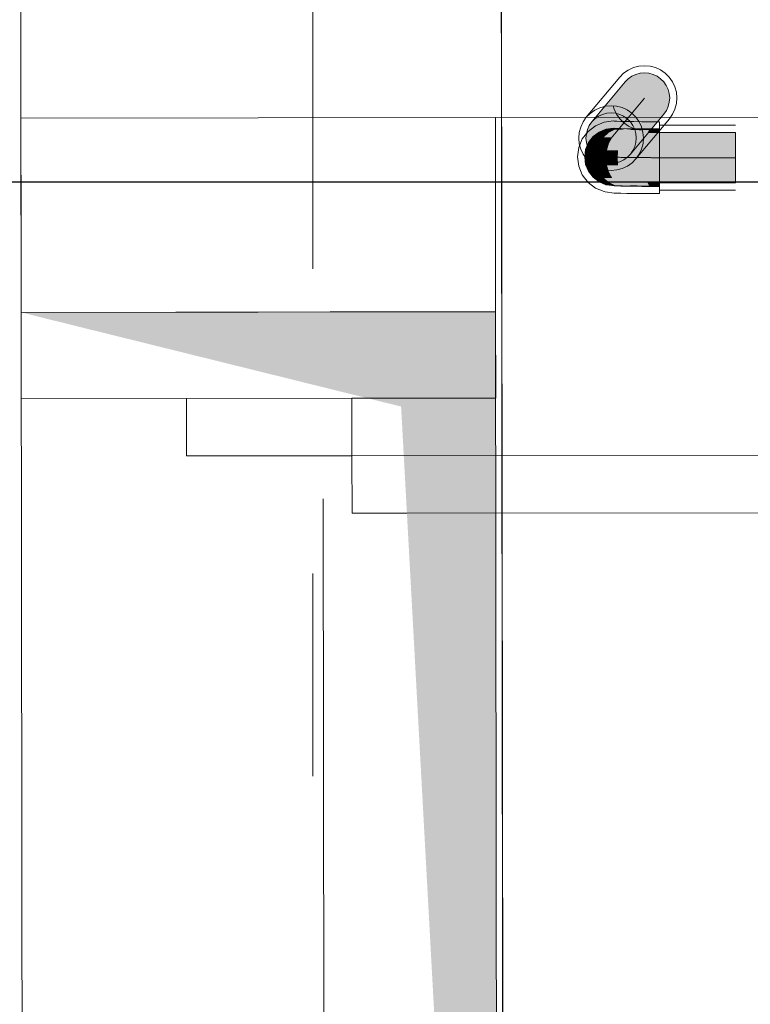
# Model space of a CAD drawing. Header units: millimetres. Extents: x 11681 to 15516, y 25095 to 29743.
# Tile 84 of 96: x 12904 to 12955, y 28043 to 28112. Entities that reach past the tile are written whole.
import ezdxf
from ezdxf.lldxf.tags import DXFTag

# ---------------------------------------------------------------- set-up
doc = ezdxf.new("R2010")
doc.units = ezdxf.units.MM
doc.linetypes.add('Przerywana podwójnie', pattern=[109.361107, 52.916665, -21.166666, 14.111111, -21.166666])
doc.linetypes.add('Wipeout_Contour', pattern=[100, 0, -100])
for name, color, linetype, lineweight, true_color in [('153-Z Wodociągi_Nr_pióra__108', 7, 'Continuous', 20, 0x42bda7), ('153-Z Wodociągi_Nr_pióra__95', 7, 'Continuous', 20, 0x7c7c7c), ('410-K Osie główne_Nr_pióra__95', 7, 'Continuous', 0, 0x7c7c7c), ('420-K Ściany_Nr_pióra__95', 7, 'Continuous', 13, 0x7c7c7c), ('460 - Stropy_Nr_pióra__95', 7, 'Continuous', 13, 0x7c7c7c), ('Nowe_420-K Ściany_Nr_pióra__95', 7, 'Continuous', 20, 0x7c7c7c), ('Nowe_460 - Stropy_Nr_pióra__95', 7, 'Continuous', 13, 0x7c7c7c), ('Nowe_Drzwi Archicad_Nr_pióra__95', 7, 'Continuous', 20, 0x7c7c7c)]:
    doc.layers.add(name, color=color, linetype=linetype, lineweight=lineweight, true_color=true_color)
doc.layers.add('420-K Ściany', color=7, linetype='Continuous')
doc.layers.add('IS_Zimna_woda', color=5, linetype='SOLID', lineweight=30)
doc.layers.add('XREF', color=8, linetype='Continuous', lineweight=9)
tags = doc.linetypes.add('SOLID', pattern=[10, 10, 0]).pattern_tags.tags
tags[6:7] = [DXFTag(74, 4), DXFTag(75, 0), DXFTag(340, '0'), DXFTag(46, 0.0), DXFTag(50, 0.0), DXFTag(44, 0.0), DXFTag(45, 0.0)]
tags[4:5] = [DXFTag(74, 4), DXFTag(75, 0), DXFTag(340, '0'), DXFTag(46, 0.0), DXFTag(50, 0.0), DXFTag(44, 0.0), DXFTag(45, 0.0)]

# ---------------------------------------------------------------- blocks, each defined once
blk = doc.blocks.new('parter 2025.10.15')
at = {"layer": '153-Z Wodociągi_Nr_pióra__108', "linetype": 'Continuous', "lineweight": 5}
for points in [[(662.488, 2714.543), (662.792, 2714.57), (665.114, 2717.354), (664.81, 2717.327)], [(662.488, 2714.543), (662.792, 2714.57), (665.114, 2717.354), (664.81, 2717.327)], [(662.792, 2714.57), (663.096, 2714.544), (665.418, 2717.328), (665.114, 2717.354)], [(662.792, 2714.57), (663.096, 2714.544), (665.418, 2717.328), (665.114, 2717.354)], [(661.453, 2713.941), (661.668, 2714.158), (663.991, 2716.942), (663.776, 2716.725)], [(661.453, 2713.941), (661.668, 2714.158), (663.991, 2716.942), (663.776, 2716.725)], [(661.668, 2714.158), (661.917, 2714.333), (664.24, 2717.117), (663.991, 2716.942)], [(661.668, 2714.158), (661.917, 2714.333), (664.24, 2717.117), (663.991, 2716.942)], [(661.917, 2714.333), (662.193, 2714.463), (664.516, 2717.247), (664.24, 2717.117)], [(661.917, 2714.333), (662.193, 2714.463), (664.516, 2717.247), (664.24, 2717.117)], [(662.193, 2714.463), (662.488, 2714.543), (664.81, 2717.327), (664.516, 2717.247)], [(662.193, 2714.463), (662.488, 2714.543), (664.81, 2717.327), (664.516, 2717.247)], [(663.096, 2714.544), (663.39, 2714.466), (665.713, 2717.25), (665.418, 2717.328)], [(663.096, 2714.544), (663.39, 2714.466), (665.713, 2717.25), (665.418, 2717.328)], [(663.39, 2714.466), (663.667, 2714.338), (665.99, 2717.122), (665.713, 2717.25)], [(663.39, 2714.466), (663.667, 2714.338), (665.99, 2717.122), (665.713, 2717.25)], [(663.667, 2714.338), (663.918, 2714.164), (666.24, 2716.948), (665.99, 2717.122)], [(663.667, 2714.338), (663.918, 2714.164), (666.24, 2716.948), (665.99, 2717.122)], [(663.918, 2714.164), (664.134, 2713.949), (666.456, 2716.733), (666.24, 2716.948)], [(663.918, 2714.164), (664.134, 2713.949), (666.456, 2716.733), (666.24, 2716.948)], [(664.134, 2713.949), (664.31, 2713.699), (666.632, 2716.483), (666.456, 2716.733)], [(664.134, 2713.949), (664.31, 2713.699), (666.632, 2716.483), (666.456, 2716.733)], [(664.31, 2713.699), (664.439, 2713.423), (666.762, 2716.207), (666.632, 2716.483)], [(664.31, 2713.699), (664.439, 2713.423), (666.762, 2716.207), (666.632, 2716.483)], [(664.439, 2713.423), (664.519, 2713.129), (666.842, 2715.913), (666.762, 2716.207)], [(664.439, 2713.423), (664.519, 2713.129), (666.842, 2715.913), (666.762, 2716.207)], [(664.521, 2712.521), (664.443, 2712.226), (666.765, 2715.01), (666.843, 2715.305)], [(664.521, 2712.521), (664.443, 2712.226), (666.765, 2715.01), (666.843, 2715.305)], [(664.519, 2713.129), (664.547, 2712.825), (666.869, 2715.609), (666.842, 2715.913)], [(664.519, 2713.129), (664.547, 2712.825), (666.869, 2715.609), (666.842, 2715.913)], [(664.547, 2712.825), (664.521, 2712.521), (666.843, 2715.305), (666.869, 2715.609)], [(664.547, 2712.825), (664.521, 2712.521), (666.843, 2715.305), (666.869, 2715.609)], [(664.315, 2711.95), (664.141, 2711.699), (666.463, 2714.483), (666.637, 2714.733)], [(664.315, 2711.95), (664.141, 2711.699), (666.463, 2714.483), (666.637, 2714.733)], [(664.443, 2712.226), (664.315, 2711.95), (666.637, 2714.733), (666.765, 2715.01)], [(664.443, 2712.226), (664.315, 2711.95), (666.637, 2714.733), (666.765, 2715.01)], [(662.488, 2714.543), (661.047, 2712.816), (661.074, 2712.512), (662.792, 2714.57)], [(662.488, 2714.543), (661.047, 2712.816), (661.074, 2712.512), (662.792, 2714.57)], [(661.047, 2712.816), (662.488, 2714.543), (662.193, 2714.463), (661.073, 2713.119)], [(661.047, 2712.816), (662.488, 2714.543), (662.193, 2714.463), (661.073, 2713.119)], [(661.073, 2713.119), (662.193, 2714.463), (661.917, 2714.333), (661.151, 2713.414)], [(661.073, 2713.119), (662.193, 2714.463), (661.917, 2714.333), (661.151, 2713.414)], [(662.792, 2714.57), (661.074, 2712.512), (661.154, 2712.217), (663.096, 2714.544)], [(662.792, 2714.57), (661.074, 2712.512), (661.154, 2712.217), (663.096, 2714.544)], [(661.151, 2713.414), (661.917, 2714.333), (661.668, 2714.158), (661.279, 2713.691)], [(661.151, 2713.414), (661.917, 2714.333), (661.668, 2714.158), (661.279, 2713.691)], [(663.096, 2714.544), (661.154, 2712.217), (661.284, 2711.941), (663.39, 2714.466)], [(663.096, 2714.544), (661.154, 2712.217), (661.284, 2711.941), (663.39, 2714.466)], [(661.279, 2713.691), (661.668, 2714.158), (661.453, 2713.941)], [(661.279, 2713.691), (661.668, 2714.158), (661.453, 2713.941)], [(663.39, 2714.466), (661.284, 2711.941), (661.46, 2711.692), (663.667, 2714.338)], [(663.39, 2714.466), (661.284, 2711.941), (661.46, 2711.692), (663.667, 2714.338)], [(663.667, 2714.338), (661.46, 2711.692), (661.676, 2711.477), (663.918, 2714.164)], [(663.667, 2714.338), (661.46, 2711.692), (661.676, 2711.477), (663.918, 2714.164)], [(663.918, 2714.164), (661.676, 2711.477), (661.926, 2711.303), (664.134, 2713.949)], [(663.918, 2714.164), (661.676, 2711.477), (661.926, 2711.303), (664.134, 2713.949)], [(664.134, 2713.949), (661.926, 2711.303), (662.203, 2711.174), (664.31, 2713.699)], [(664.134, 2713.949), (661.926, 2711.303), (662.203, 2711.174), (664.31, 2713.699)], [(661.957, 2713.241), (661.543, 2712.923), (661.621, 2712.908), (662.028, 2713.227)], [(661.957, 2713.241), (661.543, 2712.923), (661.621, 2712.908), (662.028, 2713.227)], [(661.957, 2713.241), (662.028, 2713.227), (662.502, 2713.429), (662.439, 2713.44)], [(661.957, 2713.241), (662.028, 2713.227), (662.502, 2713.429), (662.439, 2713.44)], [(662.502, 2713.429), (662.028, 2713.227), (662.26, 2713.215), (662.708, 2713.417)], [(662.502, 2713.429), (662.028, 2713.227), (662.26, 2713.215), (662.708, 2713.417)], [(664.31, 2713.699), (662.203, 2711.174), (662.498, 2711.096), (664.439, 2713.423)], [(664.31, 2713.699), (662.203, 2711.174), (662.498, 2711.096), (664.439, 2713.423)], [(662.26, 2713.215), (662.645, 2713.203), (663.048, 2713.407), (662.708, 2713.417)], [(662.26, 2713.215), (662.645, 2713.203), (663.048, 2713.407), (662.708, 2713.417)], [(662.502, 2713.429), (663.011, 2713.498), (662.957, 2713.508), (662.439, 2713.44)], [(662.502, 2713.429), (663.011, 2713.498), (662.957, 2713.508), (662.439, 2713.44)], [(664.439, 2713.423), (662.498, 2711.096), (662.802, 2711.071), (664.519, 2713.129)], [(664.439, 2713.423), (662.498, 2711.096), (662.802, 2711.071), (664.519, 2713.129)], [(663.011, 2713.498), (662.502, 2713.429), (662.708, 2713.417), (663.188, 2713.488)], [(663.011, 2713.498), (662.502, 2713.429), (662.708, 2713.417), (663.188, 2713.488)], [(663.167, 2713.193), (663.51, 2713.398), (663.048, 2713.407), (662.645, 2713.203)], [(663.167, 2713.193), (663.51, 2713.398), (663.048, 2713.407), (662.645, 2713.203)], [(662.708, 2713.417), (663.048, 2713.407), (663.481, 2713.48), (663.188, 2713.488)], [(662.708, 2713.417), (663.048, 2713.407), (663.481, 2713.48), (663.188, 2713.488)], [(662.957, 2713.508), (663.011, 2713.498), (663.049, 2713.496)], [(662.957, 2713.508), (663.011, 2713.498), (663.049, 2713.496)], [(663.048, 2713.407), (663.51, 2713.398), (663.879, 2713.472), (663.481, 2713.48)], [(663.048, 2713.407), (663.51, 2713.398), (663.879, 2713.472), (663.481, 2713.48)], [(663.51, 2713.398), (663.167, 2713.193), (663.806, 2713.184), (664.076, 2713.39)], [(663.51, 2713.398), (663.167, 2713.193), (663.806, 2713.184), (664.076, 2713.39)], [(663.51, 2713.398), (664.076, 2713.39), (664.365, 2713.465), (663.879, 2713.472)], [(663.51, 2713.398), (664.076, 2713.39), (664.365, 2713.465), (663.879, 2713.472)], [(664.076, 2713.39), (663.806, 2713.184), (664.536, 2713.178), (664.722, 2713.385)], [(664.076, 2713.39), (663.806, 2713.184), (664.536, 2713.178), (664.722, 2713.385)], [(664.076, 2713.39), (664.722, 2713.385), (664.922, 2713.46), (664.365, 2713.465)], [(664.076, 2713.39), (664.722, 2713.385), (664.922, 2713.46), (664.365, 2713.465)], [(664.722, 2713.385), (664.536, 2713.178), (665.33, 2713.174), (665.425, 2713.381)], [(664.722, 2713.385), (664.536, 2713.178), (665.33, 2713.174), (665.425, 2713.381)], [(664.922, 2713.46), (664.722, 2713.385), (665.425, 2713.381), (665.527, 2713.457)], [(664.922, 2713.46), (664.722, 2713.385), (665.425, 2713.381), (665.527, 2713.457)], [(666.157, 2713.173), (666.157, 2713.38), (665.425, 2713.381), (665.33, 2713.174)], [(666.157, 2713.173), (666.157, 2713.38), (665.425, 2713.381), (665.33, 2713.174)], [(665.527, 2713.457), (665.425, 2713.381), (666.157, 2713.38), (666.157, 2713.456)], [(665.527, 2713.457), (665.425, 2713.381), (666.157, 2713.38), (666.157, 2713.456)], [(661.543, 2712.923), (661.225, 2712.509), (661.308, 2712.493), (661.621, 2712.908)], [(661.543, 2712.923), (661.225, 2712.509), (661.308, 2712.493), (661.621, 2712.908)], [(661.621, 2712.908), (661.308, 2712.493), (661.581, 2712.478), (661.876, 2712.894)], [(661.621, 2712.908), (661.308, 2712.493), (661.581, 2712.478), (661.876, 2712.894)], [(662.033, 2712.464), (662.299, 2712.881), (661.876, 2712.894), (661.581, 2712.478)], [(662.033, 2712.464), (662.299, 2712.881), (661.876, 2712.894), (661.581, 2712.478)], [(661.621, 2712.908), (661.876, 2712.894), (662.26, 2713.215), (662.028, 2713.227)], [(661.621, 2712.908), (661.876, 2712.894), (662.26, 2713.215), (662.028, 2713.227)], [(662.26, 2713.215), (661.876, 2712.894), (662.299, 2712.881), (662.645, 2713.203)], [(662.26, 2713.215), (661.876, 2712.894), (662.299, 2712.881), (662.645, 2713.203)], [(662.033, 2712.464), (662.646, 2712.452), (662.872, 2712.87), (662.299, 2712.881)], [(662.033, 2712.464), (662.646, 2712.452), (662.872, 2712.87), (662.299, 2712.881)], [(662.299, 2712.881), (662.872, 2712.87), (663.167, 2713.193), (662.645, 2713.203)], [(662.299, 2712.881), (662.872, 2712.87), (663.167, 2713.193), (662.645, 2713.203)], [(662.646, 2712.452), (663.396, 2712.442), (663.574, 2712.861), (662.872, 2712.87)], [(662.646, 2712.452), (663.396, 2712.442), (663.574, 2712.861), (662.872, 2712.87)], [(664.519, 2713.129), (662.802, 2711.071), (663.106, 2711.098), (664.547, 2712.825)], [(664.519, 2713.129), (662.802, 2711.071), (663.106, 2711.098), (664.547, 2712.825)], [(662.872, 2712.87), (663.574, 2712.861), (663.806, 2713.184), (663.167, 2713.193)], [(662.872, 2712.87), (663.574, 2712.861), (663.806, 2713.184), (663.167, 2713.193)], [(664.547, 2712.825), (663.106, 2711.098), (663.4, 2711.178), (664.521, 2712.521)], [(664.547, 2712.825), (663.106, 2711.098), (663.4, 2711.178), (664.521, 2712.521)], [(663.574, 2712.861), (663.396, 2712.442), (664.254, 2712.435), (664.377, 2712.854)], [(663.574, 2712.861), (663.396, 2712.442), (664.254, 2712.435), (664.377, 2712.854)], [(663.574, 2712.861), (664.377, 2712.854), (664.536, 2713.178), (663.806, 2713.184)], [(663.574, 2712.861), (664.377, 2712.854), (664.536, 2713.178), (663.806, 2713.184)], [(664.377, 2712.854), (664.254, 2712.435), (665.186, 2712.43), (665.249, 2712.85)], [(664.377, 2712.854), (664.254, 2712.435), (665.186, 2712.43), (665.249, 2712.85)], [(664.377, 2712.854), (665.249, 2712.85), (665.33, 2713.174), (664.536, 2713.178)], [(664.377, 2712.854), (665.249, 2712.85), (665.33, 2713.174), (664.536, 2713.178)], [(665.186, 2712.43), (666.157, 2712.429), (666.157, 2712.848), (665.249, 2712.85)], [(665.186, 2712.43), (666.157, 2712.429), (666.157, 2712.848), (665.249, 2712.85)], [(665.249, 2712.85), (666.157, 2712.848), (666.157, 2713.173), (665.33, 2713.174)], [(665.249, 2712.85), (666.157, 2712.848), (666.157, 2713.173), (665.33, 2713.174)], [(671.438, 2709.707), (671.438, 2713.207), (666.157, 2713.207), (666.157, 2709.707)], [(671.438, 2709.707), (671.438, 2713.207), (666.157, 2713.207), (666.157, 2709.707)], [(661.025, 2712.027), (660.957, 2711.509), (661.045, 2711.493), (661.112, 2712.01)], [(661.025, 2712.027), (660.957, 2711.509), (661.045, 2711.493), (661.112, 2712.01)], [(661.025, 2712.027), (661.112, 2712.01), (661.308, 2712.493), (661.225, 2712.509)], [(661.025, 2712.027), (661.112, 2712.01), (661.308, 2712.493), (661.225, 2712.509)], [(661.045, 2711.493), (661.333, 2711.477), (661.396, 2711.995), (661.112, 2712.01)], [(661.045, 2711.493), (661.333, 2711.477), (661.396, 2711.995), (661.112, 2712.01)], [(661.308, 2712.493), (661.112, 2712.01), (661.396, 2711.995), (661.581, 2712.478)], [(661.308, 2712.493), (661.112, 2712.01), (661.396, 2711.995), (661.581, 2712.478)], [(661.809, 2711.462), (661.866, 2711.98), (661.396, 2711.995), (661.333, 2711.477)], [(661.809, 2711.462), (661.866, 2711.98), (661.396, 2711.995), (661.333, 2711.477)], [(661.866, 2711.98), (662.033, 2712.464), (661.581, 2712.478), (661.396, 2711.995)], [(661.866, 2711.98), (662.033, 2712.464), (661.581, 2712.478), (661.396, 2711.995)], [(661.809, 2711.462), (662.455, 2711.449), (662.504, 2711.968), (661.866, 2711.98)], [(661.809, 2711.462), (662.455, 2711.449), (662.504, 2711.968), (661.866, 2711.98)], [(662.033, 2712.464), (661.866, 2711.98), (662.504, 2711.968), (662.646, 2712.452)], [(662.033, 2712.464), (661.866, 2711.98), (662.504, 2711.968), (662.646, 2712.452)], [(663.246, 2711.439), (663.284, 2711.957), (662.504, 2711.968), (662.455, 2711.449)], [(663.246, 2711.439), (663.284, 2711.957), (662.504, 2711.968), (662.455, 2711.449)], [(663.284, 2711.957), (663.396, 2712.442), (662.646, 2712.452), (662.504, 2711.968)], [(663.284, 2711.957), (663.396, 2712.442), (662.646, 2712.452), (662.504, 2711.968)], [(663.246, 2711.439), (664.151, 2711.431), (664.177, 2711.95), (663.284, 2711.957)], [(663.246, 2711.439), (664.151, 2711.431), (664.177, 2711.95), (663.284, 2711.957)], [(663.396, 2712.442), (663.284, 2711.957), (664.177, 2711.95), (664.254, 2712.435)], [(663.396, 2712.442), (663.284, 2711.957), (664.177, 2711.95), (664.254, 2712.435)], [(664.521, 2712.521), (663.4, 2711.178), (663.676, 2711.307), (664.443, 2712.226)], [(664.521, 2712.521), (663.4, 2711.178), (663.676, 2711.307), (664.443, 2712.226)], [(664.443, 2712.226), (663.676, 2711.307), (663.925, 2711.483), (664.315, 2711.95)], [(664.443, 2712.226), (663.676, 2711.307), (663.925, 2711.483), (664.315, 2711.95)], [(664.315, 2711.95), (663.925, 2711.483), (664.141, 2711.699)], [(664.315, 2711.95), (663.925, 2711.483), (664.141, 2711.699)], [(664.177, 2711.95), (664.151, 2711.431), (665.134, 2711.426), (665.147, 2711.945)], [(664.177, 2711.95), (664.151, 2711.431), (665.134, 2711.426), (665.147, 2711.945)], [(664.177, 2711.95), (665.147, 2711.945), (665.186, 2712.43), (664.254, 2712.435)], [(664.177, 2711.95), (665.147, 2711.945), (665.186, 2712.43), (664.254, 2712.435)], [(665.147, 2711.945), (665.134, 2711.426), (666.157, 2711.425), (666.157, 2711.943)], [(665.147, 2711.945), (665.134, 2711.426), (666.157, 2711.425), (666.157, 2711.943)], [(665.186, 2712.43), (665.147, 2711.945), (666.157, 2711.943), (666.157, 2712.429)], [(665.186, 2712.43), (665.147, 2711.945), (666.157, 2711.943), (666.157, 2712.429)], [(660.957, 2711.509), (661.025, 2710.991), (661.112, 2710.975), (661.045, 2711.493)], [(660.957, 2711.509), (661.025, 2710.991), (661.112, 2710.975), (661.045, 2711.493)], [(661.045, 2711.493), (661.112, 2710.975), (661.396, 2710.96), (661.333, 2711.477)], [(661.045, 2711.493), (661.112, 2710.975), (661.396, 2710.96), (661.333, 2711.477)], [(661.866, 2710.945), (661.809, 2711.462), (661.333, 2711.477), (661.396, 2710.96)], [(661.866, 2710.945), (661.809, 2711.462), (661.333, 2711.477), (661.396, 2710.96)], [(662.455, 2711.449), (661.809, 2711.462), (661.866, 2710.945), (662.504, 2710.933)], [(662.455, 2711.449), (661.809, 2711.462), (661.866, 2710.945), (662.504, 2710.933)], [(663.284, 2710.922), (663.246, 2711.439), (662.455, 2711.449), (662.504, 2710.933)], [(663.284, 2710.922), (663.246, 2711.439), (662.455, 2711.449), (662.504, 2710.933)], [(664.151, 2711.431), (663.246, 2711.439), (663.284, 2710.922), (664.177, 2710.915)], [(664.151, 2711.431), (663.246, 2711.439), (663.284, 2710.922), (664.177, 2710.915)], [(664.151, 2711.431), (664.177, 2710.915), (665.147, 2710.91), (665.134, 2711.426)], [(664.151, 2711.431), (664.177, 2710.915), (665.147, 2710.91), (665.134, 2711.426)], [(665.134, 2711.426), (665.147, 2710.91), (666.157, 2710.908), (666.157, 2711.425)], [(665.134, 2711.426), (665.147, 2710.91), (666.157, 2710.908), (666.157, 2711.425)], [(661.025, 2710.991), (661.225, 2710.509), (661.308, 2710.493), (661.112, 2710.975)], [(661.025, 2710.991), (661.225, 2710.509), (661.308, 2710.493), (661.112, 2710.975)], [(661.112, 2710.975), (661.308, 2710.493), (661.581, 2710.479), (661.396, 2710.96)], [(661.112, 2710.975), (661.308, 2710.493), (661.581, 2710.479), (661.396, 2710.96)], [(661.308, 2710.493), (661.225, 2710.509), (661.543, 2710.095), (661.621, 2710.08)], [(661.308, 2710.493), (661.225, 2710.509), (661.543, 2710.095), (661.621, 2710.08)], [(661.308, 2710.493), (661.621, 2710.08), (661.876, 2710.066), (661.581, 2710.479)], [(661.308, 2710.493), (661.621, 2710.08), (661.876, 2710.066), (661.581, 2710.479)], [(662.033, 2710.465), (661.866, 2710.945), (661.396, 2710.96), (661.581, 2710.479)], [(662.033, 2710.465), (661.866, 2710.945), (661.396, 2710.96), (661.581, 2710.479)], [(662.504, 2710.933), (661.866, 2710.945), (662.033, 2710.465), (662.646, 2710.453)], [(662.504, 2710.933), (661.866, 2710.945), (662.033, 2710.465), (662.646, 2710.453)], [(663.396, 2710.443), (663.284, 2710.922), (662.504, 2710.933), (662.646, 2710.453)], [(663.396, 2710.443), (663.284, 2710.922), (662.504, 2710.933), (662.646, 2710.453)], [(664.177, 2710.915), (663.284, 2710.922), (663.396, 2710.443), (664.254, 2710.435)], [(664.177, 2710.915), (663.284, 2710.922), (663.396, 2710.443), (664.254, 2710.435)], [(665.147, 2710.91), (664.177, 2710.915), (664.254, 2710.435), (665.186, 2710.431)], [(665.147, 2710.91), (664.177, 2710.915), (664.254, 2710.435), (665.186, 2710.431)], [(666.157, 2710.908), (665.147, 2710.91), (665.186, 2710.431), (666.157, 2710.429)], [(666.157, 2710.908), (665.147, 2710.91), (665.186, 2710.431), (666.157, 2710.429)], [(661.543, 2710.095), (661.957, 2709.777), (662.028, 2709.764), (661.621, 2710.08)], [(661.543, 2710.095), (661.957, 2709.777), (662.028, 2709.764), (661.621, 2710.08)], [(662.299, 2710.053), (662.033, 2710.465), (661.581, 2710.479), (661.876, 2710.066)], [(662.299, 2710.053), (662.033, 2710.465), (661.581, 2710.479), (661.876, 2710.066)], [(661.876, 2710.066), (661.621, 2710.08), (662.028, 2709.764), (662.26, 2709.751)], [(661.876, 2710.066), (661.621, 2710.08), (662.028, 2709.764), (662.26, 2709.751)], [(661.876, 2710.066), (662.26, 2709.751), (662.645, 2709.739), (662.299, 2710.053)], [(661.876, 2710.066), (662.26, 2709.751), (662.645, 2709.739), (662.299, 2710.053)], [(662.033, 2710.465), (662.299, 2710.053), (662.872, 2710.042), (662.646, 2710.453)], [(662.033, 2710.465), (662.299, 2710.053), (662.872, 2710.042), (662.646, 2710.453)], [(662.872, 2710.042), (662.299, 2710.053), (662.645, 2709.739), (663.167, 2709.729)], [(662.872, 2710.042), (662.299, 2710.053), (662.645, 2709.739), (663.167, 2709.729)], [(662.646, 2710.453), (662.872, 2710.042), (663.574, 2710.033), (663.396, 2710.443)], [(662.646, 2710.453), (662.872, 2710.042), (663.574, 2710.033), (663.396, 2710.443)], [(663.574, 2710.033), (662.872, 2710.042), (663.167, 2709.729), (663.806, 2709.72)], [(663.574, 2710.033), (662.872, 2710.042), (663.167, 2709.729), (663.806, 2709.72)], [(663.396, 2710.443), (663.574, 2710.033), (664.377, 2710.026), (664.254, 2710.435)], [(663.396, 2710.443), (663.574, 2710.033), (664.377, 2710.026), (664.254, 2710.435)], [(664.377, 2710.026), (663.574, 2710.033), (663.806, 2709.72), (664.536, 2709.714)], [(664.377, 2710.026), (663.574, 2710.033), (663.806, 2709.72), (664.536, 2709.714)], [(664.254, 2710.435), (664.377, 2710.026), (665.249, 2710.021), (665.186, 2710.431)], [(664.254, 2710.435), (664.377, 2710.026), (665.249, 2710.021), (665.186, 2710.431)], [(665.249, 2710.021), (664.377, 2710.026), (664.536, 2709.714), (665.33, 2709.71)], [(665.249, 2710.021), (664.377, 2710.026), (664.536, 2709.714), (665.33, 2709.71)], [(666.157, 2710.429), (665.186, 2710.431), (665.249, 2710.021), (666.157, 2710.02)], [(666.157, 2710.429), (665.186, 2710.431), (665.249, 2710.021), (666.157, 2710.02)], [(666.157, 2710.02), (665.249, 2710.021), (665.33, 2709.71), (666.157, 2709.709)], [(666.157, 2710.02), (665.249, 2710.021), (665.33, 2709.71), (666.157, 2709.709)], [(661.957, 2709.777), (662.439, 2709.577), (662.502, 2709.565), (662.028, 2709.764)], [(661.957, 2709.777), (662.439, 2709.577), (662.502, 2709.565), (662.028, 2709.764)], [(662.028, 2709.764), (662.502, 2709.565), (662.708, 2709.554), (662.26, 2709.751)], [(662.028, 2709.764), (662.502, 2709.565), (662.708, 2709.554), (662.26, 2709.751)], [(662.645, 2709.739), (662.26, 2709.751), (662.708, 2709.554), (663.048, 2709.544)], [(662.645, 2709.739), (662.26, 2709.751), (662.708, 2709.554), (663.048, 2709.544)], [(662.708, 2709.554), (662.502, 2709.565), (663.011, 2709.499), (663.188, 2709.489)], [(662.708, 2709.554), (662.502, 2709.565), (663.011, 2709.499), (663.188, 2709.489)], [(663.51, 2709.534), (663.167, 2709.729), (662.645, 2709.739), (663.048, 2709.544)], [(663.51, 2709.534), (663.167, 2709.729), (662.645, 2709.739), (663.048, 2709.544)], [(663.048, 2709.544), (662.708, 2709.554), (663.188, 2709.489), (663.481, 2709.48)], [(663.048, 2709.544), (662.708, 2709.554), (663.188, 2709.489), (663.481, 2709.48)], [(663.048, 2709.544), (663.481, 2709.48), (663.879, 2709.472), (663.51, 2709.534)], [(663.048, 2709.544), (663.481, 2709.48), (663.879, 2709.472), (663.51, 2709.534)], [(663.806, 2709.72), (663.167, 2709.729), (663.51, 2709.534), (664.076, 2709.527)], [(663.806, 2709.72), (663.167, 2709.729), (663.51, 2709.534), (664.076, 2709.527)], [(664.076, 2709.527), (663.51, 2709.534), (663.879, 2709.472), (664.365, 2709.466)], [(664.076, 2709.527), (663.51, 2709.534), (663.879, 2709.472), (664.365, 2709.466)], [(663.806, 2709.72), (664.076, 2709.527), (664.722, 2709.521), (664.536, 2709.714)], [(663.806, 2709.72), (664.076, 2709.527), (664.722, 2709.521), (664.536, 2709.714)], [(664.076, 2709.527), (664.365, 2709.466), (664.922, 2709.461), (664.722, 2709.521)], [(664.076, 2709.527), (664.365, 2709.466), (664.922, 2709.461), (664.722, 2709.521)], [(665.33, 2709.71), (664.536, 2709.714), (664.722, 2709.521), (665.425, 2709.518)], [(665.33, 2709.71), (664.536, 2709.714), (664.722, 2709.521), (665.425, 2709.518)], [(665.425, 2709.518), (664.722, 2709.521), (664.922, 2709.461), (665.527, 2709.458)], [(665.425, 2709.518), (664.722, 2709.521), (664.922, 2709.461), (665.527, 2709.458)], [(666.157, 2709.517), (666.157, 2709.709), (665.33, 2709.71), (665.425, 2709.518)], [(666.157, 2709.517), (666.157, 2709.709), (665.33, 2709.71), (665.425, 2709.518)], [(666.157, 2709.517), (665.425, 2709.518), (665.527, 2709.458), (666.157, 2709.457)], [(666.157, 2709.517), (665.425, 2709.518), (665.527, 2709.458), (666.157, 2709.457)]]:
    blk.add_hatch(color=8, dxfattribs=at).paths.add_polyline_path(points)
at = {"layer": '153-Z Wodociągi_Nr_pióra__95', "color": 8, "linetype": 'Continuous', "lineweight": 5}
for p, q in [((663.668, 2717.324), (663.989, 2717.549)), ((663.668, 2717.324), (663.989, 2717.549)), ((663.989, 2717.549), (664.344, 2717.716)), ((663.989, 2717.549), (664.344, 2717.716)), ((664.344, 2717.716), (664.722, 2717.819)), ((664.344, 2717.716), (664.722, 2717.819)), ((664.722, 2717.819), (665.113, 2717.854)), ((664.722, 2717.819), (665.113, 2717.854)), ((664.81, 2717.327), (665.114, 2717.354)), ((664.81, 2717.327), (665.114, 2717.354)), ((665.113, 2717.854), (665.503, 2717.821)), ((665.113, 2717.854), (665.503, 2717.821)), ((665.114, 2717.354), (665.418, 2717.328)), ((665.114, 2717.354), (665.418, 2717.328)), ((665.503, 2717.821), (665.883, 2717.72)), ((665.503, 2717.821), (665.883, 2717.72)), ((665.883, 2717.72), (666.239, 2717.556)), ((665.883, 2717.72), (666.239, 2717.556)), ((666.239, 2717.556), (666.56, 2717.332)), ((666.239, 2717.556), (666.56, 2717.332)), ((661.069, 2714.262), (663.392, 2717.046)), ((661.069, 2714.262), (663.392, 2717.046)), ((661.453, 2713.941), (663.776, 2716.725)), ((661.453, 2713.941), (663.776, 2716.725)), ((663.392, 2717.046), (663.668, 2717.324)), ((663.392, 2717.046), (663.668, 2717.324)), ((663.776, 2716.725), (663.991, 2716.942)), ((663.776, 2716.725), (663.991, 2716.942)), ((663.991, 2716.942), (664.24, 2717.117)), ((663.991, 2716.942), (664.24, 2717.117)), ((664.24, 2717.117), (664.516, 2717.247)), ((664.24, 2717.117), (664.516, 2717.247)), ((664.516, 2717.247), (664.81, 2717.327)), ((664.516, 2717.247), (664.81, 2717.327)), ((665.418, 2717.328), (665.713, 2717.25)), ((665.418, 2717.328), (665.713, 2717.25)), ((665.713, 2717.25), (665.99, 2717.122)), ((665.713, 2717.25), (665.99, 2717.122)), ((665.99, 2717.122), (666.24, 2716.948)), ((665.99, 2717.122), (666.24, 2716.948)), ((666.24, 2716.948), (666.456, 2716.733)), ((666.24, 2716.948), (666.456, 2716.733)), ((666.456, 2716.733), (666.632, 2716.483)), ((666.456, 2716.733), (666.632, 2716.483)), ((666.56, 2717.332), (666.839, 2717.055)), ((666.56, 2717.332), (666.839, 2717.055)), ((666.839, 2717.055), (667.064, 2716.734)), ((666.839, 2717.055), (667.064, 2716.734)), ((667.064, 2716.734), (667.231, 2716.379)), ((667.064, 2716.734), (667.231, 2716.379)), ((666.632, 2716.483), (666.762, 2716.207)), ((666.632, 2716.483), (666.762, 2716.207)), ((666.762, 2716.207), (666.842, 2715.913)), ((666.762, 2716.207), (666.842, 2715.913)), ((667.231, 2716.379), (667.334, 2716.001)), ((667.231, 2716.379), (667.334, 2716.001)), ((667.334, 2716.001), (667.369, 2715.61)), ((667.334, 2716.001), (667.369, 2715.61)), ((662.797, 2712.82), (665.119, 2715.604)), ((662.797, 2712.82), (665.119, 2715.604)), ((666.843, 2715.305), (666.765, 2715.01)), ((666.843, 2715.305), (666.765, 2715.01)), ((666.842, 2715.913), (666.869, 2715.609)), ((666.842, 2715.913), (666.869, 2715.609)), ((666.869, 2715.609), (666.843, 2715.305)), ((666.869, 2715.609), (666.843, 2715.305)), ((667.369, 2715.61), (667.336, 2715.22)), ((667.369, 2715.61), (667.336, 2715.22)), ((661.346, 2714.54), (661.666, 2714.766)), ((661.346, 2714.54), (661.666, 2714.766)), ((661.666, 2714.766), (662.021, 2714.932)), ((661.666, 2714.766), (662.021, 2714.932)), ((662.021, 2714.932), (662.4, 2715.035)), ((662.021, 2714.932), (662.4, 2715.035)), ((662.4, 2715.035), (662.79, 2715.07)), ((662.4, 2715.035), (662.79, 2715.07)), ((662.79, 2715.07), (663.181, 2715.037)), ((662.79, 2715.07), (663.181, 2715.037)), ((663.008, 2714.829), (662.946, 2715.057)), ((663.008, 2714.829), (662.946, 2715.057)), ((663.174, 2714.474), (663.008, 2714.829)), ((663.174, 2714.474), (663.008, 2714.829)), ((663.181, 2715.037), (663.56, 2714.936)), ((663.181, 2715.037), (663.56, 2714.936)), ((663.56, 2714.936), (663.916, 2714.772)), ((663.56, 2714.936), (663.916, 2714.772)), ((663.916, 2714.772), (664.238, 2714.548)), ((663.916, 2714.772), (664.238, 2714.548)), ((666.637, 2714.733), (666.463, 2714.483)), ((666.637, 2714.733), (666.463, 2714.483)), ((666.765, 2715.01), (666.637, 2714.733)), ((666.765, 2715.01), (666.637, 2714.733)), ((667.236, 2714.841), (667.071, 2714.485)), ((667.236, 2714.841), (667.071, 2714.485)), ((667.336, 2715.22), (667.236, 2714.841)), ((667.336, 2715.22), (667.236, 2714.841)), ((660.68, 2713.584), (660.845, 2713.94)), ((660.68, 2713.584), (660.845, 2713.94)), ((660.845, 2713.94), (661.069, 2714.262)), ((660.845, 2713.94), (661.069, 2714.262)), ((661.069, 2714.262), (661.346, 2714.54)), ((661.069, 2714.262), (661.346, 2714.54)), ((661.279, 2713.691), (661.453, 2713.941)), ((661.279, 2713.691), (661.453, 2713.941)), ((661.453, 2713.941), (661.668, 2714.158)), ((661.453, 2713.941), (661.668, 2714.158)), ((661.668, 2714.158), (661.917, 2714.333)), ((661.668, 2714.158), (661.917, 2714.333)), ((661.707, 2713.674), (662.31, 2713.923)), ((661.707, 2713.674), (662.31, 2713.923)), ((661.917, 2714.333), (662.193, 2714.463)), ((661.917, 2714.333), (662.193, 2714.463)), ((662.193, 2714.463), (662.488, 2714.543)), ((662.193, 2714.463), (662.488, 2714.543)), ((662.31, 2713.923), (662.957, 2714.008)), ((662.31, 2713.923), (662.957, 2714.008)), ((662.488, 2714.543), (662.792, 2714.57)), ((662.488, 2714.543), (662.792, 2714.57)), ((662.792, 2714.57), (663.096, 2714.544)), ((662.792, 2714.57), (663.096, 2714.544)), ((662.957, 2714.008), (663.049, 2713.996)), ((662.957, 2714.008), (663.049, 2713.996)), ((663.188, 2713.988), (663.011, 2713.998)), ((663.188, 2713.988), (663.011, 2713.998)), ((663.096, 2714.544), (663.39, 2714.466)), ((663.096, 2714.544), (663.39, 2714.466)), ((663.4, 2714.153), (663.174, 2714.474)), ((663.4, 2714.153), (663.174, 2714.474)), ((663.481, 2713.979), (663.188, 2713.988)), ((663.481, 2713.979), (663.188, 2713.988)), ((663.39, 2714.466), (663.667, 2714.338)), ((663.39, 2714.466), (663.667, 2714.338)), ((663.678, 2713.877), (663.4, 2714.153)), ((663.678, 2713.877), (663.4, 2714.153)), ((663.879, 2713.972), (663.481, 2713.979)), ((663.879, 2713.972), (663.481, 2713.979)), ((663.667, 2714.338), (663.918, 2714.164)), ((663.667, 2714.338), (663.918, 2714.164)), ((664.365, 2713.965), (663.879, 2713.972)), ((664.365, 2713.965), (663.879, 2713.972)), ((663.918, 2714.164), (664.134, 2713.949)), ((663.918, 2714.164), (664.134, 2713.949)), ((664.134, 2713.949), (664.31, 2713.699)), ((664.134, 2713.949), (664.31, 2713.699)), ((664.141, 2711.699), (666.463, 2714.483)), ((664.141, 2711.699), (666.463, 2714.483)), ((664.238, 2714.548), (664.516, 2714.271)), ((664.238, 2714.548), (664.516, 2714.271)), ((664.922, 2713.96), (664.365, 2713.965)), ((664.922, 2713.96), (664.365, 2713.965)), ((664.516, 2714.271), (664.742, 2713.95)), ((664.516, 2714.271), (664.742, 2713.95)), ((664.524, 2711.379), (666.847, 2714.163)), ((664.524, 2711.379), (666.847, 2714.163)), ((664.742, 2713.95), (664.909, 2713.596)), ((664.742, 2713.95), (664.909, 2713.596)), ((665.527, 2713.957), (664.922, 2713.96)), ((665.527, 2713.957), (664.922, 2713.96)), ((666.157, 2713.956), (665.527, 2713.957)), ((666.157, 2713.956), (665.527, 2713.957)), ((666.157, 2713.861), (666.157, 2713.956)), ((666.157, 2713.861), (666.157, 2713.956)), ((667.071, 2714.485), (666.847, 2714.163)), ((667.071, 2714.485), (666.847, 2714.163)), ((660.58, 2713.205), (660.68, 2713.584)), ((660.58, 2713.205), (660.68, 2713.584)), ((660.792, 2712.759), (661.189, 2713.276)), ((660.792, 2712.759), (661.189, 2713.276)), ((661.073, 2713.119), (661.151, 2713.414)), ((661.073, 2713.119), (661.151, 2713.414)), ((661.151, 2713.414), (661.279, 2713.691)), ((661.151, 2713.414), (661.279, 2713.691)), ((661.189, 2713.276), (661.707, 2713.674)), ((661.189, 2713.276), (661.707, 2713.674)), ((661.543, 2712.923), (661.957, 2713.241)), ((661.543, 2712.923), (661.957, 2713.241)), ((661.957, 2713.241), (662.439, 2713.44)), ((661.957, 2713.241), (662.439, 2713.44)), ((662.439, 2713.44), (662.957, 2713.508)), ((662.439, 2713.44), (662.957, 2713.508)), ((662.957, 2713.508), (663.049, 2713.496)), ((662.957, 2713.508), (663.049, 2713.496)), ((663.188, 2713.488), (663.011, 2713.498)), ((663.188, 2713.488), (663.011, 2713.498)), ((663.481, 2713.48), (663.188, 2713.488)), ((663.481, 2713.48), (663.188, 2713.488)), ((663.879, 2713.472), (663.481, 2713.48)), ((663.879, 2713.472), (663.481, 2713.48)), ((664, 2713.653), (663.678, 2713.877)), ((664, 2713.653), (663.678, 2713.877)), ((664.365, 2713.465), (663.879, 2713.472)), ((664.365, 2713.465), (663.879, 2713.472)), ((664.356, 2713.488), (664, 2713.653)), ((664.356, 2713.488), (664, 2713.653)), ((664.31, 2713.699), (664.439, 2713.423)), ((664.31, 2713.699), (664.439, 2713.423)), ((664.735, 2713.388), (664.356, 2713.488)), ((664.735, 2713.388), (664.356, 2713.488)), ((664.922, 2713.46), (664.365, 2713.465)), ((664.922, 2713.46), (664.365, 2713.465)), ((664.439, 2713.423), (664.519, 2713.129)), ((664.439, 2713.423), (664.519, 2713.129)), ((664.97, 2713.368), (664.735, 2713.388)), ((664.97, 2713.368), (664.735, 2713.388)), ((664.909, 2713.596), (665.011, 2713.217)), ((664.909, 2713.596), (665.011, 2713.217)), ((665.527, 2713.457), (664.922, 2713.46)), ((665.527, 2713.457), (664.922, 2713.46)), ((666.157, 2713.456), (665.527, 2713.457)), ((666.157, 2713.456), (665.527, 2713.457)), ((666.157, 2713.601), (666.157, 2713.861)), ((666.157, 2713.601), (666.157, 2713.861)), ((671.438, 2713.707), (666.157, 2713.707)), ((671.438, 2713.707), (666.157, 2713.707)), ((666.157, 2713.196), (666.157, 2713.601)), ((666.157, 2713.196), (666.157, 2713.601)), ((666.157, 2713.38), (666.157, 2713.456)), ((666.157, 2713.38), (666.157, 2713.456)), ((666.157, 2713.173), (666.157, 2713.38)), ((666.157, 2713.173), (666.157, 2713.38)), ((660.542, 2712.156), (660.792, 2712.759)), ((660.542, 2712.156), (660.792, 2712.759)), ((660.547, 2712.814), (660.58, 2713.205)), ((660.547, 2712.814), (660.58, 2713.205)), ((660.582, 2712.424), (660.547, 2712.814)), ((660.582, 2712.424), (660.547, 2712.814)), ((661.047, 2712.816), (661.073, 2713.119)), ((661.047, 2712.816), (661.073, 2713.119)), ((661.074, 2712.512), (661.047, 2712.816)), ((661.074, 2712.512), (661.047, 2712.816)), ((661.225, 2712.509), (661.543, 2712.923)), ((661.225, 2712.509), (661.543, 2712.923)), ((664.519, 2713.129), (664.547, 2712.825)), ((664.519, 2713.129), (664.547, 2712.825)), ((664.547, 2712.825), (664.521, 2712.521)), ((664.547, 2712.825), (664.521, 2712.521)), ((665.011, 2713.217), (665.047, 2712.826)), ((665.011, 2713.217), (665.047, 2712.826)), ((665.047, 2712.826), (665.014, 2712.436)), ((665.047, 2712.826), (665.014, 2712.436)), ((666.157, 2712.672), (666.157, 2713.196)), ((666.157, 2712.672), (666.157, 2713.196)), ((666.157, 2712.848), (666.157, 2713.173)), ((666.157, 2712.848), (666.157, 2713.173)), ((666.157, 2712.429), (666.157, 2712.848)), ((666.157, 2712.429), (666.157, 2712.848)), ((666.157, 2712.065), (666.157, 2712.672)), ((666.157, 2712.065), (666.157, 2712.672)), ((660.457, 2711.509), (660.542, 2712.156)), ((660.457, 2711.509), (660.542, 2712.156)), ((660.685, 2712.045), (660.582, 2712.424)), ((660.685, 2712.045), (660.582, 2712.424)), ((660.852, 2711.69), (660.685, 2712.045)), ((660.852, 2711.69), (660.685, 2712.045)), ((660.957, 2711.509), (661.025, 2712.027)), ((660.957, 2711.509), (661.025, 2712.027)), ((661.025, 2712.027), (661.225, 2712.509)), ((661.025, 2712.027), (661.225, 2712.509)), ((661.154, 2712.217), (661.074, 2712.512)), ((661.154, 2712.217), (661.074, 2712.512)), ((661.284, 2711.941), (661.154, 2712.217)), ((661.284, 2711.941), (661.154, 2712.217)), ((661.46, 2711.692), (661.284, 2711.941)), ((661.46, 2711.692), (661.284, 2711.941)), ((664.315, 2711.95), (664.141, 2711.699)), ((664.315, 2711.95), (664.141, 2711.699)), ((664.443, 2712.226), (664.315, 2711.95)), ((664.443, 2712.226), (664.315, 2711.95)), ((664.521, 2712.521), (664.443, 2712.226)), ((664.521, 2712.521), (664.443, 2712.226)), ((664.913, 2712.057), (664.748, 2711.701)), ((664.913, 2712.057), (664.748, 2711.701)), ((665.014, 2712.436), (664.913, 2712.057)), ((665.014, 2712.436), (664.913, 2712.057)), ((666.157, 2711.943), (666.157, 2712.429)), ((666.157, 2711.943), (666.157, 2712.429)), ((666.157, 2711.417), (666.157, 2712.065)), ((666.157, 2711.417), (666.157, 2712.065)), ((666.157, 2711.425), (666.157, 2711.943)), ((666.157, 2711.425), (666.157, 2711.943)), ((660.542, 2710.862), (660.457, 2711.509)), ((660.542, 2710.862), (660.457, 2711.509)), ((661.078, 2711.37), (660.852, 2711.69)), ((661.078, 2711.37), (660.852, 2711.69)), ((661.025, 2710.991), (660.957, 2711.509)), ((661.025, 2710.991), (660.957, 2711.509)), ((661.356, 2711.093), (661.078, 2711.37)), ((661.356, 2711.093), (661.078, 2711.37)), ((661.676, 2711.477), (661.46, 2711.692)), ((661.676, 2711.477), (661.46, 2711.692)), ((661.926, 2711.303), (661.676, 2711.477)), ((661.926, 2711.303), (661.676, 2711.477)), ((662.203, 2711.174), (661.926, 2711.303)), ((662.203, 2711.174), (661.926, 2711.303)), ((662.957, 2711.509), (663.011, 2711.498)), ((662.957, 2711.509), (663.011, 2711.498)), ((663.011, 2711.498), (663.188, 2711.489)), ((663.011, 2711.498), (663.188, 2711.489)), ((663.4, 2711.178), (663.106, 2711.098)), ((663.4, 2711.178), (663.106, 2711.098)), ((663.188, 2711.489), (663.481, 2711.48)), ((663.188, 2711.489), (663.481, 2711.48)), ((663.676, 2711.307), (663.4, 2711.178)), ((663.676, 2711.307), (663.4, 2711.178)), ((663.481, 2711.48), (663.879, 2711.472)), ((663.481, 2711.48), (663.879, 2711.472)), ((663.925, 2711.483), (663.676, 2711.307)), ((663.925, 2711.483), (663.676, 2711.307)), ((663.879, 2711.472), (664.365, 2711.465)), ((663.879, 2711.472), (664.365, 2711.465)), ((664.141, 2711.699), (663.925, 2711.483)), ((664.141, 2711.699), (663.925, 2711.483)), ((664.524, 2711.379), (664.248, 2711.101)), ((664.524, 2711.379), (664.248, 2711.101)), ((664.365, 2711.465), (664.922, 2711.461)), ((664.365, 2711.465), (664.922, 2711.461)), ((664.748, 2711.701), (664.524, 2711.379)), ((664.748, 2711.701), (664.524, 2711.379)), ((664.922, 2711.461), (665.527, 2711.458)), ((664.922, 2711.461), (665.527, 2711.458)), ((665.527, 2711.458), (666.157, 2711.457)), ((665.527, 2711.458), (666.157, 2711.457)), ((671.438, 2711.457), (666.157, 2711.457)), ((671.438, 2711.457), (666.157, 2711.457)), ((666.157, 2710.908), (666.157, 2711.425)), ((666.157, 2710.908), (666.157, 2711.425)), ((666.157, 2710.771), (666.157, 2711.417)), ((666.157, 2710.771), (666.157, 2711.417)), ((660.792, 2710.259), (660.542, 2710.862)), ((660.792, 2710.259), (660.542, 2710.862)), ((661.225, 2710.509), (661.025, 2710.991)), ((661.225, 2710.509), (661.025, 2710.991)), ((661.543, 2710.095), (661.225, 2710.509)), ((661.543, 2710.095), (661.225, 2710.509)), ((661.678, 2710.869), (661.356, 2711.093)), ((661.678, 2710.869), (661.356, 2711.093)), ((662.034, 2710.704), (661.678, 2710.869)), ((662.034, 2710.704), (661.678, 2710.869)), ((662.413, 2710.604), (662.034, 2710.704)), ((662.413, 2710.604), (662.034, 2710.704)), ((662.498, 2711.096), (662.203, 2711.174)), ((662.498, 2711.096), (662.203, 2711.174)), ((662.803, 2710.571), (662.413, 2710.604)), ((662.803, 2710.571), (662.413, 2710.604)), ((662.802, 2711.071), (662.498, 2711.096)), ((662.802, 2711.071), (662.498, 2711.096)), ((663.106, 2711.098), (662.802, 2711.071)), ((663.106, 2711.098), (662.802, 2711.071)), ((663.194, 2710.606), (662.803, 2710.571)), ((663.194, 2710.606), (662.803, 2710.571)), ((663.572, 2710.708), (663.194, 2710.606)), ((663.572, 2710.708), (663.194, 2710.606)), ((663.927, 2710.875), (663.572, 2710.708)), ((663.927, 2710.875), (663.572, 2710.708)), ((664.248, 2711.101), (663.927, 2710.875)), ((664.248, 2711.101), (663.927, 2710.875)), ((666.157, 2710.429), (666.157, 2710.908)), ((666.157, 2710.429), (666.157, 2710.908)), ((666.157, 2710.172), (666.157, 2710.771)), ((666.157, 2710.172), (666.157, 2710.771)), ((661.189, 2709.741), (660.792, 2710.259)), ((661.189, 2709.741), (660.792, 2710.259)), ((661.957, 2709.777), (661.543, 2710.095)), ((661.957, 2709.777), (661.543, 2710.095)), ((666.157, 2710.02), (666.157, 2710.429)), ((666.157, 2710.02), (666.157, 2710.429)), ((666.157, 2709.661), (666.157, 2710.172)), ((666.157, 2709.661), (666.157, 2710.172)), ((666.157, 2709.709), (666.157, 2710.02)), ((666.157, 2709.709), (666.157, 2710.02)), ((661.707, 2709.344), (661.189, 2709.741)), ((661.707, 2709.344), (661.189, 2709.741)), ((662.31, 2709.094), (661.707, 2709.344)), ((662.31, 2709.094), (661.707, 2709.344)), ((662.439, 2709.577), (661.957, 2709.777)), ((662.439, 2709.577), (661.957, 2709.777)), ((662.502, 2709.565), (662.439, 2709.577)), ((662.502, 2709.565), (662.439, 2709.577)), ((663.011, 2709.499), (662.502, 2709.565)), ((663.011, 2709.499), (662.502, 2709.565)), ((663.188, 2709.489), (663.011, 2709.499)), ((663.188, 2709.489), (663.011, 2709.499)), ((663.481, 2709.48), (663.188, 2709.489)), ((663.481, 2709.48), (663.188, 2709.489)), ((663.879, 2709.472), (663.481, 2709.48)), ((663.879, 2709.472), (663.481, 2709.48)), ((664.365, 2709.466), (663.879, 2709.472)), ((664.365, 2709.466), (663.879, 2709.472)), ((664.922, 2709.461), (664.365, 2709.466)), ((664.922, 2709.461), (664.365, 2709.466)), ((665.527, 2709.458), (664.922, 2709.461)), ((665.527, 2709.458), (664.922, 2709.461)), ((666.157, 2709.457), (665.527, 2709.458)), ((666.157, 2709.457), (665.527, 2709.458)), ((666.157, 2709.517), (666.157, 2709.709)), ((666.157, 2709.517), (666.157, 2709.709)), ((666.157, 2709.272), (666.157, 2709.661)), ((666.157, 2709.272), (666.157, 2709.661)), ((666.157, 2709.457), (666.157, 2709.517)), ((666.157, 2709.457), (666.157, 2709.517)), ((666.157, 2709.032), (666.157, 2709.272)), ((666.157, 2709.032), (666.157, 2709.272)), ((666.157, 2709.207), (671.438, 2709.207)), ((666.157, 2709.207), (671.438, 2709.207)), ((662.375, 2709.082), (662.31, 2709.094)), ((662.375, 2709.082), (662.31, 2709.094)), ((663.011, 2708.999), (662.375, 2709.082)), ((663.011, 2708.999), (662.375, 2709.082)), ((663.188, 2708.989), (663.011, 2708.999)), ((663.188, 2708.989), (663.011, 2708.999)), ((663.481, 2708.98), (663.188, 2708.989)), ((663.481, 2708.98), (663.188, 2708.989)), ((663.879, 2708.972), (663.481, 2708.98)), ((663.879, 2708.972), (663.481, 2708.98)), ((664.365, 2708.966), (663.879, 2708.972)), ((664.365, 2708.966), (663.879, 2708.972)), ((664.922, 2708.961), (664.365, 2708.966)), ((664.922, 2708.961), (664.365, 2708.966)), ((665.527, 2708.958), (664.922, 2708.961)), ((665.527, 2708.958), (664.922, 2708.961)), ((666.157, 2708.957), (665.527, 2708.958)), ((666.157, 2708.957), (665.527, 2708.958)), ((666.157, 2708.957), (666.157, 2709.032)), ((666.157, 2708.957), (666.157, 2709.032))]:
    blk.add_line(p, q, dxfattribs=at)
at = {"layer": '153-Z Wodociągi_Nr_pióra__95', "color": 8, "linetype": 'Continuous', "lineweight": 5, "flags": 128}
blk.add_lwpolyline([(671.438, 2709.707), (671.438, 2713.207), (666.157, 2713.207), (666.157, 2709.707)], close=True, dxfattribs=at)
blk.add_lwpolyline([(671.438, 2709.707), (671.438, 2713.207), (666.157, 2713.207), (666.157, 2709.707)], close=True, dxfattribs=at)
blk.add_lwpolyline([(666.157, 2711.457), (665.596, 2711.457), (665.053, 2711.46), (664.544, 2711.464), (664.085, 2711.469), (663.69, 2711.475), (663.371, 2711.483), (663.138, 2711.491), (662.999, 2711.5), (662.957, 2711.509)], dxfattribs=at)
blk.add_lwpolyline([(666.157, 2711.457), (665.596, 2711.457), (665.053, 2711.46), (664.544, 2711.464), (664.085, 2711.469), (663.69, 2711.475), (663.371, 2711.483), (663.138, 2711.491), (662.999, 2711.5), (662.957, 2711.509)], dxfattribs=at)
at = {"layer": 'Nowe_420-K Ściany_Nr_pióra__95', "color": 8, "linetype": 'Continuous', "lineweight": 5, "flags": 128}
blk.add_lwpolyline([(654.77, 2694.741), (621.77, 2694.699)], dxfattribs=at)
at = {"color": 8, "linetype": 'Wipeout_Contour', "lineweight": 5, "ltscale": 11126.932924}
blk.add_wipeout([(654.746, 2714.249), (621.746, 2714.208), (621.763, 2700.699), (654.763, 2700.741)], dxfattribs=at).dxf.layer = '420-K Ściany'
at = {"layer": 'Nowe_420-K Ściany_Nr_pióra__95', "linetype": 'Continuous', "lineweight": 5}
blk.add_hatch(color=8, dxfattribs=at).paths.add_polyline_path([(621.763, 2700.699), (621.77, 2694.699), (654.77, 2694.741), (654.763, 2700.741)])
at = {"layer": '420-K Ściany_Nr_pióra__95', "color": 8, "linetype": 'Continuous', "lineweight": 5}
for p, q in [((643.263, 2700.726), (621.763, 2700.699)), ((654.763, 2700.741), (643.263, 2700.726))]:
    blk.add_line(p, q, dxfattribs=at)
at = {"layer": '420-K Ściany_Nr_pióra__95', "color": 8, "linetype": 'Continuous', "lineweight": 5, "flags": 128}
for points in [[(621.379, 3006.651), (621.763, 2700.699)], [(621.746, 2714.208), (621.704, 2747.208)], [(654.746, 2714.249), (1066.745, 2714.766)], [(654.746, 2714.249), (621.746, 2714.208)], [(621.746, 2714.208), (621.763, 2700.699)], [(654.763, 2700.741), (654.746, 2714.249)], [(654.763, 2700.741), (654.746, 2714.249)]]:
    blk.add_lwpolyline(points, dxfattribs=at)
at = {"layer": 'Nowe_420-K Ściany_Nr_pióra__95', "color": 8, "linetype": 'Continuous', "lineweight": 5, "flags": 128}
for points in [[(621.763, 2700.699), (621.77, 2694.699)], [(654.77, 2694.741), (654.763, 2700.741)]]:
    blk.add_lwpolyline(points, dxfattribs=at)
at = {"color": 8, "linetype": 'Wipeout_Contour', "lineweight": 5, "ltscale": 10840.077971}
blk.add_wipeout([(648.191, 2694.153), (621.763, 2700.699), (621.926, 2570.699), (654.925, 2570.741)], dxfattribs=at).dxf.layer = '420-K Ściany'
at = {"layer": '420-K Ściany', "linetype": 'Continuous', "lineweight": 5}
blk.add_hatch(color=8, dxfattribs=at).paths.add_polyline_path([(654.763, 2700.741), (621.763, 2700.699), (648.191, 2694.153), (654.925, 2570.741)])
at = {"layer": '410-K Osie główne_Nr_pióra__95', "color": 8, "linetype": 'Przerywana podwójnie', "lineweight": 5}
blk.add_line((642.057, 3303.44), (642.057, -164.955), dxfattribs=at)
at = {"layer": '420-K Ściany_Nr_pióra__95', "color": 8, "linetype": 'Continuous', "lineweight": 5, "flags": 128}
for points in [[(654.763, 2700.741), (621.763, 2700.699)], [(621.763, 2700.699), (621.926, 2570.699)], [(654.925, 2570.741), (654.763, 2700.741)]]:
    blk.add_lwpolyline(points, dxfattribs=at)
at = {"layer": '460 - Stropy_Nr_pióra__95', "color": 8, "linetype": 'Continuous', "lineweight": 5, "flags": 128}
blk.add_lwpolyline([(6.752, 7.866), (658.572, 7.047), (655.727, 2276.766), (655.137, 2747.249), (654.747, 3058.701), (10.584, 3058.701)], close=True, dxfattribs=at)
at = {"layer": 'Nowe_460 - Stropy_Nr_pióra__95', "color": 8, "linetype": 'Continuous', "lineweight": 5, "flags": 128}
blk.add_lwpolyline([(1099.745, 2747.249), (655.137, 2747.249), (655.727, 2276.766), (1099.745, 2276.766)], close=True, dxfattribs=at)
at = {"layer": 'Nowe_Drzwi Archicad_Nr_pióra__95', "color": 8, "linetype": 'Continuous', "lineweight": 5}
for p, q in [((633.27, 2694.714), (621.77, 2694.699)), ((633.27, 2694.714), (644.77, 2694.728)), ((644.77, 2694.728), (633.27, 2694.714)), ((644.77, 2694.728), (633.27, 2694.714)), ((633.275, 2690.714), (633.27, 2694.714)), ((654.77, 2694.741), (644.77, 2694.728)), ((644.77, 2694.728), (644.775, 2690.728)), ((644.775, 2690.728), (633.275, 2690.714)), ((754.775, 2690.866), (644.775, 2690.728)), ((644.775, 2690.728), (644.78, 2686.728)), ((642.909, 2583.726), (642.779, 2687.725)), ((644.78, 2686.728), (754.78, 2686.866))]:
    blk.add_line(p, q, dxfattribs=at)
blk.add_arc((644.775, 2690.728), 110, 270.07183, 0.07183, dxfattribs=at)

msp = doc.modelspace()

# ---------------------------------------------------------------- block references
at = {"layer": 'XREF'}
msp.add_blockref('parter 2025.10.15', (12282.339, 25390.784), dxfattribs=at)

# ---------------------------------------------------------------- next in the draw order: linework, layer by layer
at = {"layer": 'IS_Zimna_woda', "ltscale": 10}
msp.add_lwpolyline([(13052.852, 28100.544), (12897.355, 28100.544)], dxfattribs=at)

doc.saveas('drawing.dxf')
